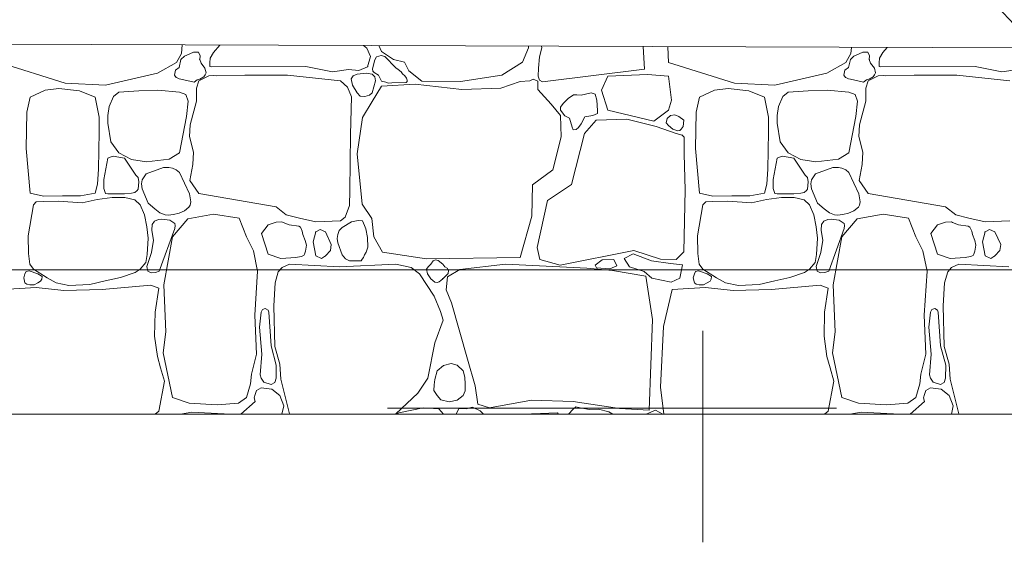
# Model space of a CAD drawing. Header units: millimetres. Extents: x -573548 to 674770, y -210017 to -47794.
# Tile 185 of 234: x 110509 to 112716, y -100865 to -99694. Entities that reach past the tile are written whole.
import ezdxf
from ezdxf import colors
from ezdxf.entities.mleader import LeaderData, LeaderLine
from ezdxf.enums import TextEntityAlignment as Align
from ezdxf.math import Vec2, Vec3

# ---------------------------------------------------------------- set-up
doc = ezdxf.new("R2010")
doc.units = ezdxf.units.MM
for name, color, linetype, lineweight in [('A.02 RZUT PIWNICY_is$0$0_Nr_pióra__25', 8, 'Continuous', 9), ('A.02 RZUT PIWNICY_is$0$_HATCH_Nr_pióra__18', 8, 'Continuous', 9), ('A.02 RZUT PIWNICY_is$0$podciagi_Nr_pióra__1', 8, 'Continuous', 9), ('A.02 RZUT PIWNICY_is$0$Structural - Bearing_Nr_pióra__21', 8, 'Continuous', 9), ('A.02 RZUT PIWNICY_is$0$Structural - Grid', 8, 'Continuous', 9), ('A.02 RZUT PIWNICY_is$0$Structural - Grid_Nr_pióra__17', 8, 'Continuous', 9), ('GB - OPISY', 7, 'Continuous', 13)]:
    doc.layers.add(name, color=color, linetype=linetype, lineweight=lineweight)
doc.styles.add('A.02 RZUT PIWNICY_is$0$STYL_AUTOMATYCZNY_1', font='arial.ttf')
doc.styles.add('JOLA_S', font='romans.shx', dxfattribs={"width": 0.7, "oblique": 15})

# ---------------------------------------------------------------- blocks, each defined once
blk = doc.blocks.new('*X48622')
at = {"layer": 'A.02 RZUT PIWNICY_is$0$_HATCH_Nr_pióra__18'}
for p, q in [((111444.1, -99750.8), (111442, -99770)), ((111528.3, -99751.1), (111513.9, -99767.9)), ((111857.3, -99758), (111850, -99752.3)), ((111884.4, -99752.4), (111890.7, -99765.5)), ((112219.7, -99757.6), (112220.2, -99753.6)), ((112249.2, -99753.8), (112250, -99757.1)), ((111442, -99770), (111430.8, -99790.6)), ((111448.9, -99775.9), (111441.1, -99783.2)), ((111460.7, -99770.6), (111448.9, -99775.9)), ((111469.4, -99766.9), (111460.7, -99770.6)), ((111480.4, -99767.1), (111469.4, -99766.9)), ((111483.9, -99775.3), (111480.4, -99767.1)), ((111483.3, -99783.2), (111483.9, -99775.3)), ((111513.9, -99767.9), (111506.4, -99780.5)), ((111866, -99777), (111857.3, -99758)), ((111889.4, -99774.3), (111879.3, -99777.9)), ((111898.1, -99777), (111889.4, -99774.3)), ((111890.7, -99765.5), (111917.6, -99783.2)), ((112206.5, -99789.8), (112219.7, -99757.6)), ((112250, -99757.1), (112244.2, -99777.7)), ((112479.6, -99805.1), (112476.6, -99754.6)), ((112533.3, -99790.2), (112531.9, -99754.8)), ((112942, -99770), (112930.8, -99790.6)), ((112948.9, -99775.9), (112941.1, -99783.2)), ((112943.5, -99756.3), (112942, -99770)), ((112960.7, -99770.6), (112948.9, -99775.9)), ((112969.4, -99766.9), (112960.7, -99770.6)), ((112980.4, -99767.1), (112969.4, -99766.9)), ((112983.9, -99775.3), (112980.4, -99767.1)), ((112983.3, -99783.2), (112983.9, -99775.3)), ((113013.9, -99767.9), (113006.4, -99780.5)), ((113023.7, -99756.6), (113013.9, -99767.9)), ((111181.6, -99836.8), (111033.3, -99790.2)), ((111430.8, -99790.6), (111388.3, -99814.2)), ((111441.1, -99783.2), (111437, -99801.3)), ((111486.2, -99791.4), (111483.3, -99783.2)), ((111494.9, -99803), (111486.2, -99791.4)), ((111505.5, -99791), (111505.4, -99799.1)), ((111506.4, -99780.5), (111505.5, -99791)), ((111859.4, -99799.7), (111866, -99777)), ((111875.6, -99784.1), (111870.4, -99804.6)), ((111879.3, -99777.9), (111875.6, -99784.1)), ((111922.4, -99802.5), (111898.1, -99777)), ((111917.6, -99783.2), (111942.3, -99789.8)), ((111942.3, -99789.8), (111951.8, -99809.2)), ((112160.3, -99818.3), (112206.5, -99789.8)), ((112244.2, -99777.7), (112242.4, -99802.9)), ((112681.6, -99836.8), (112533.3, -99790.2)), ((112930.8, -99790.6), (112888.3, -99814.2)), ((112941.1, -99783.2), (112937, -99801.3)), ((112986.2, -99791.4), (112983.3, -99783.2)), ((112994.9, -99803), (112986.2, -99791.4)), ((113005.5, -99791), (113005.4, -99799.1)), ((113006.4, -99780.5), (113005.5, -99791)), ((111388.3, -99814.2), (111272, -99841.3)), ((111429.1, -99807.6), (111426.8, -99818.7)), ((111426.8, -99818.7), (111430, -99824)), ((111437, -99801.3), (111429.1, -99807.6)), ((111503.5, -99820.1), (111480.8, -99831.5)), ((111492.5, -99822.4), (111495.4, -99818.1)), ((111497.4, -99813.4), (111494.9, -99803)), ((111495.4, -99818.1), (111497.4, -99813.4)), ((111515, -99819.4), (111503.5, -99820.1)), ((111505.4, -99799.1), (111509.7, -99799.7)), ((111509.7, -99799.7), (111721.1, -99799.3)), ((111520.5, -99820.4), (111515, -99819.4)), ((111584.4, -99818.7), (111520.5, -99820.4)), ((111679.8, -99818.3), (111584.4, -99818.7)), ((111798.7, -99831.5), (111679.8, -99818.3)), ((111721.1, -99799.3), (111780.9, -99810.9)), ((111780.9, -99810.9), (111816.4, -99805.9)), ((111816.4, -99805.9), (111840, -99808.4)), ((111827.3, -99820), (111822.7, -99826.7)), ((111835.8, -99816.6), (111827.3, -99820)), ((111856.8, -99814.5), (111835.8, -99816.6)), ((111840, -99808.4), (111859.4, -99799.7)), ((111869.3, -99816.6), (111856.8, -99814.5)), ((111875.3, -99822.3), (111869.3, -99816.6)), ((111870.4, -99804.6), (111870.7, -99809.7)), ((111870.7, -99809.7), (111873.9, -99812.6)), ((111873.9, -99812.6), (111884, -99818.7)), ((111884, -99818.7), (111890.5, -99832.1)), ((111927.5, -99806.3), (111922.4, -99802.5)), ((111934.7, -99810.9), (111927.5, -99806.3)), ((111937.2, -99815.5), (111934.7, -99810.9)), ((111942.4, -99819.9), (111937.2, -99815.5)), ((111946.1, -99825.2), (111942.4, -99819.9)), ((111951.8, -99809.2), (111981.1, -99831.9)), ((112067.8, -99832.7), (112160.3, -99818.3)), ((112242.4, -99802.9), (112241.5, -99820.7)), ((112251.5, -99833.6), (112479.6, -99805.1)), ((112486.6, -99817.3), (112397.7, -99820.7)), ((112533.9, -99820.7), (112486.6, -99817.3)), ((112888.3, -99814.2), (112772, -99841.3)), ((112929.1, -99807.6), (112926.8, -99818.7)), ((112926.8, -99818.7), (112930, -99824)), ((112937, -99801.3), (112929.1, -99807.6)), ((113003.5, -99820.1), (112980.8, -99831.5)), ((112992.5, -99822.4), (112995.4, -99818.1)), ((112997.4, -99813.4), (112994.9, -99803)), ((112995.4, -99818.1), (112997.4, -99813.4)), ((113015, -99819.4), (113003.5, -99820.1)), ((113005.4, -99799.1), (113009.7, -99799.7)), ((113009.7, -99799.7), (113221.1, -99799.3)), ((113020.5, -99820.4), (113015, -99819.4)), ((113084.4, -99818.7), (113020.5, -99820.4)), ((113179.8, -99818.3), (113084.4, -99818.7)), ((113298.7, -99831.5), (113179.8, -99818.3)), ((113221.1, -99799.3), (113280.9, -99810.9)), ((113280.9, -99810.9), (113316.4, -99805.9)), ((111272, -99841.3), (111181.6, -99836.8)), ((111430, -99824), (111432.2, -99824.7)), ((111432.2, -99824.7), (111436.7, -99826.9)), ((111436.7, -99826.9), (111441.1, -99827.4)), ((111441.1, -99827.4), (111470.8, -99834)), ((111470.8, -99834), (111477.4, -99829.1)), ((111480.8, -99831.5), (111476.1, -99848.1)), ((111477.4, -99829.1), (111483.3, -99827.4)), ((111483.3, -99827.4), (111492.5, -99822.4)), ((111814.6, -99845.6), (111798.7, -99831.5)), ((111822.7, -99826.7), (111825.6, -99840.8)), ((111825.6, -99840.8), (111835.8, -99857.9)), ((111869.3, -99857.9), (111876.8, -99831.3)), ((111876.8, -99831.3), (111875.3, -99822.3)), ((111890.5, -99832.1), (111899.8, -99834)), ((111965.9, -99838.9), (111890.7, -99843.1)), ((111899.8, -99834), (111905.4, -99836.3)), ((111905.4, -99836.3), (111913.6, -99835.8)), ((111913.6, -99835.8), (111945.9, -99834.9)), ((111945.9, -99834.9), (111948.3, -99832.9)), ((111948.2, -99829.7), (111946.1, -99825.2)), ((111948.3, -99832.9), (111948.2, -99829.7)), ((112070.7, -99850.9), (111965.9, -99838.9)), ((111981.1, -99831.9), (112067.8, -99832.7)), ((112201.2, -99833.2), (112157.8, -99848)), ((112222.9, -99831.7), (112201.2, -99833.2)), ((112230.3, -99827.9), (112222.9, -99831.7)), ((112240.9, -99832.4), (112230.3, -99827.9)), ((112240.4, -99850.9), (112240.9, -99832.4)), ((112241.5, -99820.7), (112244.4, -99830)), ((112244.4, -99830), (112251.5, -99833.6)), ((112397.7, -99820.7), (112383.3, -99852.3)), ((112540.6, -99874.3), (112533.9, -99820.7)), ((112772, -99841.3), (112681.6, -99836.8)), ((112930, -99824), (112932.2, -99824.7)), ((112932.2, -99824.7), (112936.7, -99826.9)), ((112936.7, -99826.9), (112941.1, -99827.4)), ((112941.1, -99827.4), (112970.8, -99834)), ((112970.8, -99834), (112977.4, -99829.1)), ((112980.8, -99831.5), (112976.1, -99848.1)), ((112977.4, -99829.1), (112983.3, -99827.4)), ((112983.3, -99827.4), (112992.5, -99822.4)), ((111136.7, -99852.3), (111102.8, -99868.2)), ((111167.1, -99848.8), (111136.7, -99852.3)), ((111213.4, -99853.4), (111167.1, -99848.8)), ((111249, -99868.2), (111213.4, -99853.4)), ((111301.9, -99856.4), (111289.5, -99866.1)), ((111346.8, -99853.4), (111301.9, -99856.4)), ((111389, -99852), (111346.8, -99853.4)), ((111437.7, -99856.4), (111389, -99852)), ((111452.2, -99861.8), (111437.7, -99856.4)), ((111457.4, -99877.1), (111452.2, -99861.8)), ((111476.1, -99848.1), (111475.6, -99876.6)), ((111823.1, -99867.2), (111814.6, -99845.6)), ((111835.8, -99857.9), (111842.6, -99865.7)), ((111853.4, -99866.8), (111863.5, -99863.6)), ((111863.5, -99863.6), (111869.3, -99857.9)), ((111890.7, -99843.1), (111869.3, -99877.4)), ((112157.8, -99848), (112070.7, -99850.9)), ((112270.9, -99883.5), (112240.4, -99850.9)), ((112320.6, -99863), (112308.5, -99870.6)), ((112328.4, -99862.8), (112320.6, -99863)), ((112337.8, -99863.7), (112328.4, -99862.8)), ((112360.2, -99857.9), (112337.8, -99863.7)), ((112369.5, -99861.1), (112360.2, -99857.9)), ((112373.2, -99875), (112369.5, -99861.1)), ((112383.3, -99852.3), (112397.7, -99897.4)), ((112636.7, -99852.3), (112602.8, -99868.2)), ((112667.1, -99848.8), (112636.7, -99852.3)), ((112713.4, -99853.4), (112667.1, -99848.8)), ((112749, -99868.2), (112713.4, -99853.4)), ((112801.9, -99856.4), (112789.5, -99866.1)), ((112846.8, -99853.4), (112801.9, -99856.4)), ((112889, -99852), (112846.8, -99853.4)), ((112937.7, -99856.4), (112889, -99852)), ((112952.2, -99861.8), (112937.7, -99856.4)), ((112957.4, -99877.1), (112952.2, -99861.8)), ((112976.1, -99848.1), (112975.6, -99876.6)), ((111102.8, -99868.2), (111095.6, -99901.8)), ((111257.7, -99912.8), (111249, -99868.2)), ((111289.5, -99866.1), (111280.3, -99888.9)), ((111453.4, -99911.4), (111457.4, -99877.1)), ((111475.6, -99876.6), (111461.9, -99930.2)), ((111820.9, -99951.4), (111823.1, -99867.2)), ((111842.6, -99865.7), (111853.4, -99866.8)), ((111869.3, -99877.4), (111847.8, -99913.7)), ((112291.6, -99908.7), (112270.9, -99883.5)), ((112297.3, -99881.8), (112291.5, -99890.4)), ((112308.5, -99870.6), (112297.3, -99881.8)), ((112374.7, -99897.6), (112373.2, -99875)), ((112533.9, -99897.4), (112540.6, -99874.3)), ((112602.8, -99868.2), (112595.6, -99901.8)), ((112757.7, -99912.8), (112749, -99868.2)), ((112789.5, -99866.1), (112780.3, -99888.9)), ((112953.4, -99911.4), (112957.4, -99877.1)), ((112975.6, -99876.6), (112961.9, -99930.2)), ((111095.6, -99901.8), (111094, -99982.7)), ((111280.3, -99888.9), (111276.8, -99908.9)), ((112291.5, -99890.4), (112291.6, -99897.4)), ((112291.6, -99897.4), (112301.4, -99910.1)), ((112363.8, -99908.8), (112374.3, -99904.5)), ((112374.3, -99904.5), (112374.7, -99897.6)), ((112397.7, -99897.4), (112500.8, -99921.9)), ((112500.8, -99921.9), (112533.9, -99897.4)), ((112537.7, -99908.9), (112547.7, -99907.7)), ((112547.7, -99907.7), (112556.9, -99910.9)), ((112595.6, -99901.8), (112594, -99982.7)), ((112780.3, -99888.9), (112776.8, -99908.9)), ((111257.4, -99945.8), (111257.7, -99912.8)), ((111276.8, -99908.9), (111277.1, -99925.9)), ((111277.1, -99925.9), (111283.9, -99967.8)), ((111437.7, -99993), (111453.4, -99911.4)), ((111461.9, -99930.2), (111460.2, -99956.2)), ((111847.8, -99913.7), (111835.8, -99995)), ((112293.2, -99957), (112291.6, -99908.7)), ((112301.4, -99910.1), (112311.4, -99915.1)), ((112311.4, -99915.1), (112317.6, -99935.5)), ((112332.1, -99935.7), (112338, -99927.4)), ((112338, -99927.4), (112346.1, -99911.8)), ((112371.6, -99919.4), (112345.2, -99949.2)), ((112346.1, -99911.8), (112363.8, -99908.8)), ((112440.2, -99917), (112371.6, -99919.4)), ((112506.2, -99933.9), (112440.2, -99917)), ((112528.7, -99925.3), (112530.4, -99915.5)), ((112533.9, -99931.6), (112528.7, -99925.3)), ((112530.4, -99915.5), (112537.7, -99908.9)), ((112556.9, -99910.9), (112568, -99919.4)), ((112568, -99919.4), (112566.1, -99933.6)), ((112757.4, -99945.8), (112757.7, -99912.8)), ((112776.8, -99908.9), (112777.1, -99925.9)), ((112777.1, -99925.9), (112783.9, -99967.8)), ((112937.7, -99993), (112953.4, -99911.4)), ((112961.9, -99930.2), (112960.2, -99956.2)), ((111256.2, -100029.5), (111257.4, -99945.8)), ((111819.6, -100076.9), (111820.9, -99951.4)), ((112345.2, -99949.2), (112316.3, -100063.9)), ((112317.6, -99935.5), (112319.8, -99941)), ((112319.8, -99941), (112326.4, -99940.2)), ((112326.4, -99940.2), (112332.1, -99935.7)), ((112550.8, -99949.2), (112506.2, -99933.9)), ((112543, -99939.3), (112533.9, -99931.6)), ((112554.2, -99943.3), (112543, -99939.3)), ((112564.2, -99952.9), (112550.8, -99949.2)), ((112559.2, -99942.7), (112554.2, -99943.3)), ((112561.8, -99939.9), (112559.2, -99942.7)), ((112566.1, -99933.6), (112561.8, -99939.9)), ((112756.2, -100029.5), (112757.4, -99945.8)), ((111283.9, -99967.8), (111301.9, -99993)), ((111460.2, -99956.2), (111469.3, -99991.3)), ((112274.6, -100030.9), (112293.2, -99957)), ((112568.4, -99957.9), (112564.2, -99952.9)), ((112568.6, -99962), (112568.4, -99957.9)), ((112569, -99995.8), (112568.6, -99962)), ((112783.9, -99967.8), (112801.9, -99993)), ((112960.2, -99956.2), (112969.3, -99991.3)), ((111094, -99982.7), (111102.8, -100083)), ((111301.9, -99993), (111330.1, -100007.3)), ((111414.3, -100006.8), (111437.7, -99993)), ((111469.3, -99991.3), (111467.9, -100018.5)), ((111835.8, -99995), (111847.4, -100107.7)), ((112570.6, -100075.5), (112569, -99995.8)), ((112594, -99982.7), (112602.8, -100083)), ((112801.9, -99993), (112830.1, -100007.3)), ((112914.3, -100006.8), (112937.7, -99993)), ((112969.3, -99991.3), (112967.9, -100018.5)), ((111277.1, -100004.9), (111268.3, -100052.2)), ((111280.3, -100002.8), (111277.1, -100004.9)), ((111288.8, -100000.4), (111280.3, -100002.8)), ((111314.8, -100004.9), (111288.8, -100000.4)), ((111332.6, -100031.7), (111314.8, -100004.9)), ((111330.1, -100007.3), (111364.1, -100012.7)), ((111364.1, -100012.7), (111414.3, -100006.8)), ((111467.9, -100018.5), (111460.6, -100054.4)), ((112777.1, -100004.9), (112768.3, -100052.2)), ((112780.3, -100002.8), (112777.1, -100004.9)), ((112788.8, -100000.4), (112780.3, -100002.8)), ((112814.8, -100004.9), (112788.8, -100000.4)), ((112832.6, -100031.7), (112814.8, -100004.9)), ((112830.1, -100007.3), (112864.1, -100012.7)), ((112864.1, -100012.7), (112914.3, -100006.8)), ((112967.9, -100018.5), (112960.6, -100054.4)), ((111253.7, -100062.9), (111256.2, -100029.5)), ((111340.2, -100042.4), (111332.6, -100031.7)), ((111363.2, -100040), (111354.3, -100053.4)), ((111401.6, -100025.9), (111363.2, -100040)), ((111414.2, -100025.4), (111401.6, -100025.9)), ((111422.2, -100027.3), (111414.2, -100025.4)), ((111430.6, -100031), (111422.2, -100027.3)), ((111437.5, -100036.7), (111430.6, -100031)), ((111460, -100084.3), (111437.5, -100036.7)), ((112228.8, -100064.7), (112274.6, -100030.9)), ((112753.7, -100062.9), (112756.2, -100029.5)), ((112840.2, -100042.4), (112832.6, -100031.7)), ((112863.2, -100040), (112854.3, -100053.4)), ((112901.6, -100025.9), (112863.2, -100040)), ((112914.2, -100025.4), (112901.6, -100025.9)), ((112922.2, -100027.3), (112914.2, -100025.4)), ((112930.6, -100031), (112922.2, -100027.3)), ((112937.5, -100036.7), (112930.6, -100031)), ((112960, -100084.3), (112937.5, -100036.7)), ((111249, -100083), (111253.7, -100062.9)), ((111268.3, -100052.2), (111268, -100072.5)), ((111344.8, -100047.6), (111340.2, -100042.4)), ((111346.3, -100057.6), (111344.8, -100047.6)), ((111345, -100074), (111346.3, -100057.6)), ((111354.3, -100053.4), (111352.3, -100062.5)), ((111352.3, -100062.5), (111353.9, -100073.6)), ((111460.6, -100054.4), (111480.8, -100084.1)), ((112749, -100083), (112753.7, -100062.9)), ((112768.3, -100052.2), (112768, -100072.5)), ((112844.8, -100047.6), (112840.2, -100042.4)), ((112846.3, -100057.6), (112844.8, -100047.6)), ((112845, -100074), (112846.3, -100057.6)), ((112854.3, -100053.4), (112852.3, -100062.5)), ((112852.3, -100062.5), (112853.9, -100073.6)), ((112960.6, -100054.4), (112980.8, -100084.1)), ((111102.8, -100083), (111133.2, -100089.8)), ((111215.8, -100089.1), (111249, -100083)), ((111268, -100072.5), (111270.6, -100079.5)), ((111270.6, -100079.5), (111272.2, -100083.5)), ((111272.2, -100083.5), (111277.1, -100084.3)), ((111277.1, -100084.3), (111314.8, -100084.3)), ((111314.8, -100084.3), (111330.4, -100083)), ((111330.4, -100083), (111337.6, -100081.2)), ((111337.6, -100081.2), (111343, -100077.3)), ((111343, -100077.3), (111345, -100074)), ((111353.9, -100073.6), (111367.7, -100105.6)), ((111462.9, -100102.5), (111460, -100084.3)), ((111480.8, -100084.1), (111654.2, -100113.6)), ((111818.8, -100110.5), (111819.6, -100076.9)), ((112227.2, -100134.5), (112228.8, -100064.7)), ((112316.3, -100063.9), (112262.7, -100099.8)), ((112568.1, -100214.6), (112570.6, -100075.5)), ((112602.8, -100083), (112633.2, -100089.8)), ((112715.8, -100089.1), (112749, -100083)), ((112768, -100072.5), (112770.6, -100079.5)), ((112770.6, -100079.5), (112772.2, -100083.5)), ((112772.2, -100083.5), (112777.1, -100084.3)), ((112777.1, -100084.3), (112814.8, -100084.3)), ((112814.8, -100084.3), (112830.4, -100083)), ((112830.4, -100083), (112837.6, -100081.2)), ((112837.6, -100081.2), (112843, -100077.3)), ((112843, -100077.3), (112845, -100074)), ((112853.9, -100073.6), (112867.7, -100105.6)), ((112962.9, -100102.5), (112960, -100084.3)), ((112980.8, -100084.1), (113154.2, -100113.6)), ((111116.9, -100102.2), (111110.6, -100109.2)), ((111131.9, -100101.7), (111116.9, -100102.2)), ((111166.7, -100101.1), (111131.9, -100101.7)), ((111133.2, -100089.8), (111175.6, -100089.2)), ((111219.7, -100104.4), (111166.7, -100101.1)), ((111175.6, -100089.2), (111215.8, -100089.1)), ((111253, -100097.1), (111219.7, -100104.4)), ((111286.9, -100092.4), (111253, -100097.1)), ((111315.4, -100092.9), (111286.9, -100092.4)), ((111337.4, -100097.8), (111315.4, -100092.9)), ((111349.3, -100109.2), (111337.4, -100097.8)), ((111367.7, -100105.6), (111382.4, -100118.3)), ((111461.8, -100110.3), (111462.9, -100102.5)), ((112262.7, -100099.8), (112239.1, -100205.1)), ((112616.9, -100102.2), (112610.6, -100109.2)), ((112631.9, -100101.7), (112616.9, -100102.2)), ((112666.7, -100101.1), (112631.9, -100101.7)), ((112633.2, -100089.8), (112675.6, -100089.2)), ((112719.7, -100104.4), (112666.7, -100101.1)), ((112675.6, -100089.2), (112715.8, -100089.1)), ((112753, -100097.1), (112719.7, -100104.4)), ((112786.9, -100092.4), (112753, -100097.1)), ((112815.4, -100092.9), (112786.9, -100092.4)), ((112837.4, -100097.8), (112815.4, -100092.9)), ((112849.3, -100109.2), (112837.4, -100097.8)), ((112867.7, -100105.6), (112882.4, -100118.3)), ((112961.8, -100110.3), (112962.9, -100102.5)), ((111110.6, -100109.2), (111098.6, -100178.9)), ((111359.1, -100131.9), (111349.3, -100109.2)), ((111382.4, -100118.3), (111394, -100127.3)), ((111394, -100127.3), (111405.3, -100131.5)), ((111424.4, -100131.1), (111437, -100128.1)), ((111437, -100128.1), (111448.9, -100122.9)), ((111448.9, -100122.9), (111459, -100114.7)), ((111459, -100114.7), (111461.8, -100110.3)), ((111654.2, -100113.6), (111677.1, -100131.8)), ((111808.8, -100136.7), (111818.8, -100110.5)), ((111847.4, -100107.7), (111868.9, -100139.5)), ((112610.6, -100109.2), (112598.6, -100178.9)), ((112859.1, -100131.9), (112849.3, -100109.2)), ((112882.4, -100118.3), (112894, -100127.3)), ((112894, -100127.3), (112905.3, -100131.5)), ((112924.4, -100131.1), (112937, -100128.1)), ((112937, -100128.1), (112948.9, -100122.9)), ((112948.9, -100122.9), (112959, -100114.7)), ((112959, -100114.7), (112961.8, -100110.3)), ((113154.2, -100113.6), (113177.1, -100131.8)), ((111364.7, -100158.6), (111359.1, -100131.9)), ((111381.7, -100145.9), (111376.5, -100153.1)), ((111390.5, -100142.3), (111381.7, -100145.9)), ((111398.4, -100141.3), (111390.5, -100142.3)), ((111416, -100143.2), (111398.4, -100141.3)), ((111405.3, -100131.5), (111412.3, -100132)), ((111412.3, -100132), (111424.4, -100131.1)), ((111427.3, -100150.7), (111416, -100143.2)), ((111456.5, -100140.7), (111422.2, -100181.1)), ((111427.8, -100155.4), (111427.3, -100150.7)), ((111514.3, -100130), (111456.5, -100140.7)), ((111571.2, -100139), (111514.3, -100130)), ((111588.2, -100181.1), (111571.2, -100139)), ((111654.1, -100148.3), (111636.5, -100154.3)), ((111667.4, -100147.3), (111654.1, -100148.3)), ((111670.3, -100148.6), (111667.4, -100147.3)), ((111683.5, -100154.3), (111670.3, -100148.6)), ((111677.1, -100131.8), (111706.8, -100138.8)), ((111706.8, -100138.8), (111743.5, -100147.1)), ((111743.5, -100147.1), (111798.7, -100145.2)), ((111798.7, -100145.2), (111808.8, -100136.7)), ((111823.2, -100147.2), (111802, -100159.7)), ((111837.8, -100144), (111823.2, -100147.2)), ((111848.1, -100145.4), (111837.8, -100144)), ((111852.3, -100155.6), (111848.1, -100145.4)), ((111868.9, -100139.5), (111873, -100181.1)), ((112201.2, -100227), (112227.2, -100134.5)), ((112864.7, -100158.6), (112859.1, -100131.9)), ((112881.7, -100145.9), (112876.5, -100153.1)), ((112890.5, -100142.3), (112881.7, -100145.9)), ((112898.4, -100141.3), (112890.5, -100142.3)), ((112916, -100143.2), (112898.4, -100141.3)), ((112905.3, -100131.5), (112912.3, -100132)), ((112912.3, -100132), (112924.4, -100131.1)), ((112927.3, -100150.7), (112916, -100143.2)), ((112956.5, -100140.7), (112922.2, -100181.1)), ((112927.8, -100155.4), (112927.3, -100150.7)), ((113014.3, -100130), (112956.5, -100140.7)), ((113071.2, -100139), (113014.3, -100130)), ((113088.2, -100181.1), (113071.2, -100139)), ((113154.1, -100148.3), (113136.5, -100154.3)), ((113167.4, -100147.3), (113154.1, -100148.3)), ((113170.3, -100148.6), (113167.4, -100147.3)), ((113183.5, -100154.3), (113170.3, -100148.6)), ((113177.1, -100131.8), (113206.8, -100138.8)), ((113206.8, -100138.8), (113243.5, -100147.1)), ((113243.5, -100147.1), (113298.7, -100145.2)), ((111367.8, -100183.9), (111364.7, -100158.6)), ((111376.5, -100153.1), (111375.4, -100165.9)), ((111375.4, -100165.9), (111379.2, -100189.2)), ((111392.5, -100257.5), (111427.1, -100162.4)), ((111427.1, -100162.4), (111427.8, -100155.4)), ((111636.5, -100154.3), (111621.2, -100173.7)), ((111705.1, -100156.8), (111683.5, -100154.3)), ((111709.1, -100158.9), (111705.1, -100156.8)), ((111713, -100168), (111709.1, -100158.9)), ((111714.5, -100175.8), (111713, -100168)), ((111743, -100170), (111737.6, -100191.9)), ((111753.1, -100164.6), (111743, -100170)), ((111764.8, -100170), (111753.1, -100164.6)), ((111778, -100198.1), (111764.8, -100170)), ((111795.2, -100166.8), (111792.6, -100175.7)), ((111802, -100159.7), (111795.2, -100166.8)), ((111855.3, -100163.3), (111852.3, -100155.6)), ((111858.8, -100182.1), (111855.3, -100163.3)), ((112867.8, -100183.9), (112864.7, -100158.6)), ((112876.5, -100153.1), (112875.4, -100165.9)), ((112875.4, -100165.9), (112879.2, -100189.2)), ((112892.5, -100257.5), (112927.1, -100162.4)), ((112927.1, -100162.4), (112927.8, -100155.4)), ((113136.5, -100154.3), (113121.2, -100173.7)), ((113205.1, -100156.8), (113183.5, -100154.3)), ((113209.1, -100158.9), (113205.1, -100156.8)), ((113213, -100168), (113209.1, -100158.9)), ((113214.5, -100175.8), (113213, -100168)), ((113243, -100170), (113237.6, -100191.9)), ((113253.1, -100164.6), (113243, -100170)), ((113264.8, -100170), (113253.1, -100164.6)), ((113278, -100198.1), (113264.8, -100170)), ((111098.6, -100178.9), (111099.1, -100218.5)), ((111365.2, -100220.8), (111367.8, -100183.9)), ((111379.2, -100189.2), (111377.3, -100201.7)), ((111422.2, -100181.1), (111402.8, -100288.5)), ((111603.4, -100212.1), (111588.2, -100181.1)), ((111621.2, -100173.7), (111636.5, -100220)), ((111719.7, -100189.3), (111714.5, -100175.8)), ((111722.3, -100199.3), (111719.7, -100189.3)), ((111737.6, -100191.9), (111743, -100223.7)), ((111792.6, -100175.7), (111791.3, -100184.5)), ((111791.3, -100184.5), (111792.9, -100194.4)), ((111792.9, -100194.4), (111802, -100221.6)), ((111859.8, -100204.3), (111858.8, -100182.1)), ((111873, -100181.1), (111892.4, -100215)), ((112598.6, -100178.9), (112599.1, -100218.5)), ((112865.2, -100220.8), (112867.8, -100183.9)), ((112879.2, -100189.2), (112877.3, -100201.7)), ((112922.2, -100181.1), (112902.8, -100288.5)), ((113103.4, -100212.1), (113088.2, -100181.1)), ((113121.2, -100173.7), (113136.5, -100220)), ((113219.7, -100189.3), (113214.5, -100175.8)), ((113222.3, -100199.3), (113219.7, -100189.3)), ((113237.6, -100191.9), (113243, -100223.7)), ((111374.7, -100215.9), (111364.5, -100247.3)), ((111377.3, -100201.7), (111374.7, -100215.9)), ((111612.9, -100257.5), (111603.4, -100212.1)), ((111717.8, -100220), (111720.1, -100213.3)), ((111720.1, -100213.3), (111722.3, -100199.3)), ((111764.8, -100223.7), (111776, -100211.3)), ((111776, -100211.3), (111778, -100198.1)), ((111852.3, -100221.6), (111856, -100215.2)), ((111856, -100215.2), (111859.8, -100204.3)), ((111892.4, -100215), (111991, -100230.3)), ((112239.1, -100205.1), (112245.3, -100231.9)), ((112290.7, -100244.3), (112455.9, -100211.3)), ((112455.9, -100211.3), (112515.3, -100231.1)), ((112550.8, -100231.9), (112568.1, -100214.6)), ((112874.7, -100215.9), (112864.5, -100247.3)), ((112877.3, -100201.7), (112874.7, -100215.9)), ((113112.9, -100257.5), (113103.4, -100212.1)), ((113217.8, -100220), (113220.1, -100213.3)), ((113220.1, -100213.3), (113222.3, -100199.3)), ((113264.8, -100223.7), (113276, -100211.3)), ((113276, -100211.3), (113278, -100198.1)), ((111099.1, -100218.5), (111102.4, -100241.8)), ((111349.3, -100253.3), (111362.6, -100238.3)), ((111362.6, -100238.3), (111365.2, -100220.8)), ((111636.5, -100220), (111664.5, -100229.4)), ((111664.5, -100229.4), (111698.4, -100227.4)), ((111698.4, -100227.4), (111710.3, -100225.3)), ((111710.3, -100225.3), (111716.1, -100223)), ((111716.1, -100223), (111717.8, -100220)), ((111743, -100223.7), (111756, -100229.1)), ((111756, -100229.1), (111764.8, -100223.7)), ((111802, -100221.6), (111809.7, -100229.9)), ((111809.7, -100229.9), (111818.4, -100234.6)), ((111818.4, -100234.6), (111830.8, -100234.8)), ((111830.8, -100234.8), (111844.5, -100234.4)), ((111844.5, -100234.4), (111847.3, -100231.1)), ((111847.3, -100231.1), (111850.3, -100227.1)), ((111850.3, -100227.1), (111852.3, -100221.6)), ((111991, -100230.3), (112201.2, -100227)), ((112006.5, -100234.8), (112001, -100241.8)), ((112011.8, -100232.5), (112006.5, -100234.8)), ((112017.1, -100233.6), (112011.8, -100232.5)), ((112027.8, -100241.8), (112017.1, -100233.6)), ((112245.3, -100231.9), (112290.7, -100244.3)), ((112369.5, -100244.7), (112384.7, -100232.4)), ((112384.7, -100232.4), (112411.2, -100231.4)), ((112411.2, -100231.4), (112418, -100246.2)), ((112454.3, -100219.2), (112434.2, -100229.5)), ((112434.2, -100229.5), (112446, -100248.1)), ((112495.6, -100234.9), (112454.3, -100219.2)), ((112537.8, -100240.8), (112495.6, -100234.9)), ((112515.3, -100231.1), (112550.8, -100231.9)), ((112599.1, -100218.5), (112602.4, -100241.8)), ((112849.3, -100253.3), (112862.6, -100238.3)), ((112862.6, -100238.3), (112865.2, -100220.8)), ((113136.5, -100220), (113164.5, -100229.4)), ((113164.5, -100229.4), (113198.4, -100227.4)), ((113198.4, -100227.4), (113210.3, -100225.3)), ((113210.3, -100225.3), (113216.1, -100223)), ((113216.1, -100223), (113217.8, -100220)), ((113243, -100223.7), (113256, -100229.1)), ((113256, -100229.1), (113264.8, -100223.7)), ((111094.3, -100258.4), (111091.5, -100263.5)), ((111101, -100257.3), (111094.3, -100258.4)), ((111120.5, -100263.5), (111101, -100257.3)), ((111102.4, -100241.8), (111110.6, -100253.3)), ((111110.6, -100253.3), (111141.2, -100272.5)), ((111305.8, -100271.7), (111338.3, -100261.2)), ((111338.3, -100261.2), (111349.3, -100253.3)), ((111364.5, -100247.3), (111366.8, -100257.9)), ((111366.8, -100257.9), (111373.9, -100261.8)), ((111373.9, -100261.8), (111384.2, -100261.2)), ((111384.2, -100261.2), (111392.5, -100257.5)), ((111606.7, -100356.2), (111612.9, -100257.5)), ((111659.2, -100259.2), (111652.1, -100283.9)), ((111667.8, -100249.3), (111659.2, -100259.2)), ((111684.3, -100241.8), (111667.8, -100249.3)), ((111796.6, -100248), (111684.3, -100241.8)), ((111922.4, -100241.8), (111796.6, -100248)), ((111956.8, -100249.3), (111922.4, -100241.8)), ((111975.8, -100264.1), (111956.8, -100249.3)), ((111995, -100247.9), (111991.5, -100253.4)), ((111991.5, -100253.4), (111993.3, -100263.8)), ((112001, -100241.8), (111995, -100247.9)), ((112032.4, -100248.4), (112027.8, -100241.8)), ((112037.3, -100250.9), (112032.4, -100248.4)), ((112040.4, -100256.2), (112037.3, -100250.9)), ((112066.2, -100253.8), (112038.5, -100270.3)), ((112039.6, -100263.4), (112040.4, -100256.2)), ((112168.1, -100241.8), (112066.2, -100253.8)), ((112350.2, -100250.9), (112168.1, -100241.8)), ((112408.4, -100256.3), (112350.2, -100250.9)), ((112371.9, -100250.1), (112369.5, -100244.7)), ((112401.9, -100252.5), (112371.9, -100250.1)), ((112418, -100246.2), (112401.9, -100252.5)), ((112483, -100269.4), (112408.4, -100256.3)), ((112446, -100248.1), (112478.9, -100258.9)), ((112478.9, -100258.9), (112496.1, -100273.6)), ((112565.2, -100243.7), (112537.8, -100240.8)), ((112558.9, -100273.6), (112565.2, -100243.7)), ((112594.3, -100258.4), (112591.5, -100263.5)), ((112601, -100257.3), (112594.3, -100258.4)), ((112620.5, -100263.5), (112601, -100257.3)), ((112602.4, -100241.8), (112610.6, -100253.3)), ((112610.6, -100253.3), (112641.2, -100272.5)), ((112805.8, -100271.7), (112838.3, -100261.2)), ((112838.3, -100261.2), (112849.3, -100253.3)), ((112864.5, -100247.3), (112866.8, -100257.9)), ((112866.8, -100257.9), (112873.9, -100261.8)), ((112873.9, -100261.8), (112884.2, -100261.2)), ((112884.2, -100261.2), (112892.5, -100257.5)), ((113106.7, -100356.2), (113112.9, -100257.5)), ((113159.2, -100259.2), (113152.1, -100283.9)), ((113167.8, -100249.3), (113159.2, -100259.2)), ((113184.3, -100241.8), (113167.8, -100249.3)), ((113296.6, -100248), (113184.3, -100241.8)), ((111091.5, -100263.5), (111088.7, -100272.7)), ((111088.7, -100272.7), (111091.5, -100283.7)), ((111129.9, -100269.6), (111120.5, -100263.5)), ((111120.5, -100283.7), (111126.6, -100280.2)), ((111126.6, -100280.2), (111129.4, -100275.6)), ((111129.4, -100275.6), (111129.9, -100269.6)), ((111141.2, -100272.5), (111161.6, -100283.7)), ((111236.6, -100287.7), (111271.5, -100279.2)), ((111271.5, -100279.2), (111305.8, -100271.7)), ((112008.4, -100314.1), (111975.8, -100264.1)), ((111993.3, -100263.8), (112001, -100274.9)), ((112001, -100274.9), (112010.3, -100282.2)), ((112010.3, -100282.2), (112015, -100283.6)), ((112015, -100283.6), (112019.9, -100282.1)), ((112019.9, -100282.1), (112023.3, -100278.6)), ((112023.3, -100278.6), (112027.8, -100274.9)), ((112027.8, -100274.9), (112039.6, -100263.4)), ((112038.5, -100270.3), (112035.6, -100299.6)), ((112498, -100366.5), (112483, -100269.4)), ((112496.1, -100273.6), (112539.2, -100282.5)), ((112539.2, -100282.5), (112558.9, -100273.6)), ((112591.5, -100263.5), (112588.7, -100272.7)), ((112588.7, -100272.7), (112591.5, -100283.7)), ((112629.9, -100269.6), (112620.5, -100263.5)), ((112620.5, -100283.7), (112626.6, -100280.2)), ((112626.6, -100280.2), (112629.4, -100275.6)), ((112629.4, -100275.6), (112629.9, -100269.6)), ((112641.2, -100272.5), (112661.6, -100283.7)), ((112736.6, -100287.7), (112771.5, -100279.2)), ((112771.5, -100279.2), (112805.8, -100271.7)), ((111116.5, -100294.6), (111041.8, -100299.2)), ((111091.5, -100283.7), (111095.5, -100286.7)), ((111095.5, -100286.7), (111102.2, -100288.2)), ((111102.2, -100288.2), (111112.1, -100288.7)), ((111112.1, -100288.7), (111120.5, -100283.7)), ((111178.7, -100301.5), (111116.5, -100294.6)), ((111161.6, -100283.7), (111190.1, -100290.3)), ((111264.6, -100298.8), (111178.7, -100301.5)), ((111190.1, -100290.3), (111236.6, -100287.7)), ((111373.3, -100289.3), (111264.6, -100298.8)), ((111391.5, -100296.1), (111373.3, -100289.3)), ((111383, -100349.6), (111391.5, -100296.1)), ((111402.8, -100288.5), (111406.9, -100393.7)), ((111652.1, -100283.9), (111649.3, -100335.9)), ((112035.6, -100299.6), (112047.4, -100328.9)), ((112541.8, -100299.2), (112522.4, -100382.1)), ((112616.5, -100294.6), (112541.8, -100299.2)), ((112591.5, -100283.7), (112595.5, -100286.7)), ((112595.5, -100286.7), (112602.2, -100288.2)), ((112602.2, -100288.2), (112612.1, -100288.7)), ((112612.1, -100288.7), (112620.5, -100283.7)), ((112678.7, -100301.5), (112616.5, -100294.6)), ((112661.6, -100283.7), (112690.1, -100290.3)), ((112764.6, -100298.8), (112678.7, -100301.5)), ((112690.1, -100290.3), (112736.6, -100287.7)), ((112873.3, -100289.3), (112764.6, -100298.8)), ((112891.5, -100296.1), (112873.3, -100289.3)), ((112883, -100349.6), (112891.5, -100296.1)), ((112902.8, -100288.5), (112906.9, -100393.7)), ((113152.1, -100283.9), (113149.3, -100335.9)), ((112022.8, -100347.9), (112008.4, -100314.1)), ((111382.1, -100403.8), (111383, -100349.6)), ((111620.4, -100349.6), (111617.3, -100383.2)), ((111623.5, -100343.7), (111620.4, -100349.6)), ((111630.1, -100341.4), (111623.5, -100343.7)), ((111636.4, -100345.6), (111630.1, -100341.4)), ((111638.1, -100349.6), (111636.4, -100345.6)), ((111643.4, -100425.3), (111638.1, -100349.6)), ((111649.3, -100335.9), (111651.3, -100426.3)), ((112028.6, -100367.7), (112022.8, -100347.9)), ((112047.4, -100328.9), (112083.1, -100455.2)), ((112882.1, -100403.8), (112883, -100349.6)), ((113120.4, -100349.6), (113117.3, -100383.2)), ((113123.5, -100343.7), (113120.4, -100349.6)), ((113130.1, -100341.4), (113123.5, -100343.7)), ((113136.4, -100345.6), (113130.1, -100341.4)), ((113138.1, -100349.6), (113136.4, -100345.6)), ((113143.4, -100425.3), (113138.1, -100349.6)), ((113149.3, -100335.9), (113151.3, -100426.3)), ((111610, -100443.7), (111606.7, -100356.2)), ((112009.6, -100418.5), (112028.6, -100367.7)), ((112490.1, -100569.2), (112498, -100366.5)), ((113110, -100443.7), (113106.7, -100356.2)), ((111406.9, -100393.7), (111401.2, -100441.2)), ((111617.3, -100383.2), (111621.9, -100444)), ((112522.4, -100382.1), (112515.9, -100517.7)), ((112906.9, -100393.7), (112901.2, -100441.2)), ((113117.3, -100383.2), (113121.9, -100444)), ((111388.5, -100449.1), (111382.1, -100403.8)), ((112888.5, -100449.1), (112882.1, -100403.8)), ((111654.7, -100468.7), (111643.4, -100425.3)), ((111651.3, -100426.3), (111662.5, -100466)), ((111993.9, -100497.8), (112009.6, -100418.5)), ((113154.7, -100468.7), (113143.4, -100425.3)), ((113151.3, -100426.3), (113162.5, -100466)), ((111395.5, -100474.4), (111388.5, -100449.1)), ((111401.2, -100441.2), (111422.2, -100541.1)), ((111598.9, -100488.7), (111610, -100443.7)), ((111621.9, -100444), (111618.3, -100490)), ((112083.1, -100455.2), (112100.4, -100514.7)), ((112895.5, -100474.4), (112888.5, -100449.1)), ((112901.2, -100441.2), (112922.2, -100541.1)), ((113098.9, -100488.7), (113110, -100443.7)), ((113121.9, -100444), (113118.3, -100490)), ((111404.4, -100504.4), (111395.5, -100474.4)), ((111654.5, -100497.8), (111654.7, -100468.7)), ((111662.5, -100466), (111664.5, -100500.2)), ((112014.8, -100481.3), (112010.1, -100500.8)), ((112029.4, -100469.4), (112014.8, -100481.3)), ((112046.4, -100464.5), (112029.4, -100469.4)), ((112060.2, -100468.7), (112046.4, -100464.5)), ((112073.5, -100481.3), (112060.2, -100468.7)), ((112077.3, -100495.7), (112073.5, -100481.3)), ((112904.4, -100504.4), (112895.5, -100474.4)), ((113154.5, -100497.8), (113154.7, -100468.7)), ((113162.5, -100466), (113164.5, -100500.2)), ((111596.8, -100510.1), (111598.9, -100488.7)), ((111618.3, -100490), (111620.4, -100497.8)), ((111620.4, -100497.8), (111626.5, -100506.3)), ((111651.6, -100507.1), (111654.5, -100497.8)), ((111664.5, -100500.2), (111684.3, -100577.4)), ((111971.6, -100531.2), (111993.9, -100497.8)), ((112010.1, -100500.8), (112008.2, -100512.9)), ((112077.8, -100511.3), (112077.3, -100495.7)), ((113096.8, -100510.1), (113098.9, -100488.7)), ((113118.3, -100490), (113120.4, -100497.8)), ((113120.4, -100497.8), (113126.5, -100506.3)), ((113151.6, -100507.1), (113154.5, -100497.8)), ((113164.5, -100500.2), (113184.3, -100577.4)), ((111391.5, -100571.7), (111404.4, -100504.4)), ((111588.2, -100541.1), (111596.8, -100510.1)), ((111610.3, -100525.5), (111607.3, -100534.5)), ((111620.4, -100519), (111610.3, -100525.5)), ((111632.7, -100520.5), (111620.4, -100519)), ((111626.5, -100506.3), (111643.1, -100511.5)), ((111644.4, -100522.3), (111632.7, -100520.5)), ((111643.1, -100511.5), (111651.6, -100507.1)), ((111662.8, -100536.2), (111644.4, -100522.3)), ((112008.2, -100512.9), (112008, -100525.4)), ((112008, -100525.4), (112014.8, -100536.6)), ((112073.5, -100536.6), (112077.9, -100526.3)), ((112077.9, -100526.3), (112077.8, -100511.3)), ((112100.4, -100514.7), (112106.2, -100555.6)), ((112515.9, -100517.7), (112523.3, -100578.1)), ((112891.5, -100571.7), (112904.4, -100504.4)), ((113088.2, -100541.1), (113096.8, -100510.1)), ((113110.3, -100525.5), (113107.3, -100534.5)), ((113120.4, -100519), (113110.3, -100525.5)), ((113132.7, -100520.5), (113120.4, -100519)), ((113126.5, -100506.3), (113143.1, -100511.5)), ((113144.4, -100522.3), (113132.7, -100520.5)), ((113143.1, -100511.5), (113151.6, -100507.1)), ((113162.8, -100536.2), (113144.4, -100522.3)), ((111422.2, -100541.1), (111459.4, -100553.9)), ((111570, -100553.9), (111588.2, -100541.1)), ((111607.3, -100534.5), (111605, -100541.6)), ((111605, -100541.6), (111607.3, -100549.8)), ((111671.7, -100559.5), (111662.8, -100536.2)), ((111922.4, -100577.4), (111971.6, -100531.2)), ((112014.8, -100536.6), (112023.5, -100545.9)), ((112023.5, -100545.9), (112042.1, -100550.5)), ((112042.1, -100550.5), (112059.8, -100547.1)), ((112059.8, -100547.1), (112073.5, -100536.6)), ((112132.2, -100564.2), (112226.3, -100546.9)), ((112226.3, -100546.9), (112320, -100550.2)), ((112922.2, -100541.1), (112959.4, -100553.9)), ((113070, -100553.9), (113088.2, -100541.1)), ((113107.3, -100534.5), (113105, -100541.6)), ((113105, -100541.6), (113107.3, -100549.8)), ((113171.7, -100559.5), (113162.8, -100536.2)), ((111459.4, -100553.9), (111522.1, -100557.6)), ((111522.1, -100557.6), (111570, -100553.9)), ((111607.3, -100549.8), (111575.4, -100578.1)), ((111667.4, -100578.1), (111671.7, -100559.5)), ((111984, -100563.8), (111929.1, -100575.4)), ((112019.1, -100566.7), (111984, -100563.8)), ((112029, -100578.1), (112019.1, -100566.7)), ((112063.7, -100565.4), (112058, -100578.1)), ((112079.9, -100566), (112063.7, -100565.4)), ((112094.3, -100562.3), (112079.9, -100566)), ((112111.6, -100570.8), (112094.3, -100562.3)), ((112106.2, -100555.6), (112132.2, -100564.2)), ((112320, -100567.1), (112309.4, -100578.1)), ((112320, -100550.2), (112423.7, -100565.9)), ((112326, -100561.5), (112320, -100567.1)), ((112339, -100564.5), (112326, -100561.5)), ((112356.8, -100567.5), (112339, -100564.5)), ((112377, -100567.1), (112356.8, -100567.5)), ((112399.9, -100573.2), (112377, -100567.1)), ((112423.7, -100565.9), (112490.1, -100569.2)), ((112483.7, -100578.1), (112504.1, -100569.6)), ((112504.1, -100569.6), (112521.1, -100578.1)), ((112959.4, -100553.9), (113022.1, -100557.6)), ((113022.1, -100557.6), (113070, -100553.9)), ((113107.3, -100549.8), (113075.4, -100578.1)), ((113167.4, -100578.1), (113171.7, -100559.5)), ((111383.3, -100578.1), (111391.5, -100571.7)), ((111440, -100578.1), (111465.1, -100574.1)), ((111465.1, -100574.1), (111537, -100577.4)), ((111537, -100577.4), (111537.6, -100578.1)), ((111684.3, -100577.4), (111690.5, -100578.1)), ((111909.8, -100578.1), (111922.4, -100577.4)), ((111929.1, -100575.4), (111922.3, -100578.1)), ((112118.8, -100578.1), (112111.6, -100570.8)), ((112227.2, -100577.8), (112226.6, -100578.1)), ((112285, -100575.4), (112227.2, -100577.8)), ((112287, -100578.1), (112285, -100575.4)), ((112408.8, -100578.1), (112399.9, -100573.2)), ((112883.3, -100578.1), (112891.5, -100571.7)), ((112940, -100578.1), (112965.1, -100574.1)), ((112965.1, -100574.1), (113037, -100577.4)), ((113037, -100577.4), (113037.6, -100578.1)), ((113184.3, -100577.4), (113190.5, -100578.1))]:
    blk.add_line(p, q, dxfattribs=at)
for p in [(111483.3, -99783.2), (112983.3, -99783.2), (111859.4, -99799.7), (112564.2, -99952.9), (111743, -100170), (113243, -100170), (111764.8, -100223.7), (113264.8, -100223.7), (112027.8, -100274.9)]:
    blk.add_point(p, dxfattribs=at)
blk = doc.blocks.new('A.02 RZUT PIWNICY_is$0$Wypełnienie_14_1')
at = {"layer": 'A.02 RZUT PIWNICY_is$0$_HATCH_Nr_pióra__18'}
blk.add_blockref('*X48622', (0, 0), dxfattribs=at)
blk = doc.blocks.new('A.02 RZUT PIWNICY_is$0$Standardowy znacznik osi_3')
at = {"layer": 'A.02 RZUT PIWNICY_is$0$Structural - Grid_Nr_pióra__17'}
blk.add_line((2962.2, 0), (40906.6, 0), dxfattribs=at)
at = {"layer": 'A.02 RZUT PIWNICY_is$0$Structural - Grid_Nr_pióra__17', "style": 'A.02 RZUT PIWNICY_is$0$STYL_AUTOMATYCZNY_1'}
for tag, p in [('AC_MarkerText_1_0', (-250, -335)), ('AC_MarkerText_1_1', (44118.7, -335))]:
    blk.add_attdef(tag, text='', height=350, rotation=180, dxfattribs=at).set_placement(p, align=Align.TOP_CENTER)
blk = doc.blocks.new('A.02 RZUT PIWNICY_is')
at = {"layer": 'A.02 RZUT PIWNICY_is$0$0_Nr_pióra__25'}
for p, q in [((112610.4, -100865.4), (112610.4, -100391.6)), ((112909.9, -100565.1), (111903.5, -100565.1))]:
    blk.add_line(p, q, dxfattribs=at)
at = {"layer": 'A.02 RZUT PIWNICY_is$0$podciagi_Nr_pióra__1'}
blk.add_arc((113787.8, -99229.1), 675.5, 128.1343, 231.4998, dxfattribs=at)
at = {"layer": 'A.02 RZUT PIWNICY_is$0$Structural - Bearing_Nr_pióra__21'}
for p, q in [((113367.3, -99757.8), (107847.3, -99737.8)), ((107847.3, -100578.1), (113367.3, -100578.1))]:
    blk.add_line(p, q, dxfattribs=at)
at = {"layer": 'A.02 RZUT PIWNICY_is$0$_HATCH_Nr_pióra__18'}
blk.add_blockref('A.02 RZUT PIWNICY_is$0$Wypełnienie_14_1', (0, 0), dxfattribs=at)
at = {"layer": 'A.02 RZUT PIWNICY_is$0$Structural - Grid', "zscale": 1000, "rotation": 180}
blk.add_blockref('A.02 RZUT PIWNICY_is$0$Standardowy znacznik osi_3', (121683.4, -100254.9), dxfattribs=at)

msp = doc.modelspace()

# ---------------------------------------------------------------- block references
at = {"ltscale": 10}
msp.add_blockref('A.02 RZUT PIWNICY_is', (-570.2, 0), dxfattribs=at)

# ---------------------------------------------------------------- leaders
at = {"layer": 'GB - OPISY'}
ml = msp.add_multileader_mtext('Standard', dxfattribs=at)
ml.set_content('dn 25x3,5\\P9925 W', color=256, style='JOLA_S')
ml.set_leader_properties(color=256, linetype='ByLayer', lineweight=-1)
ml.build(insert=Vec2(0, 0))
ml.multileader.update_dxf_attribs({"text_left_attachment_type": 6, "text_right_attachment_type": 6, "dogleg_length": 30, "arrow_head_size": 150})
ctx = ml.context
ctx.base_point, ctx.char_height, ctx.arrow_head_size, ctx.landing_gap_size, ctx.plane_origin, ctx.plane_x_axis = Vec3(111412.3, -98996.6), 200, 150, 30, Vec3(122241, -91564.7), Vec3(-1, 0)
ctx.left_attachment, ctx.right_attachment, ctx.text_align_type, ctx.attachment_type = 6, 6, 2, 2
notes = []
notes.append((ctx, [(0, (1, 1, 0), (112401.6, -98996.6), (-1, 0), 30, [(0, [(112704.5, -98710)], 256, [])])]))
ctx.mtext.insert, ctx.mtext.alignment, ctx.mtext.flow_direction = Vec3(112341.6, -98756.6), 3, 5
for ctx, leaders in notes:
    for number, flags, end, landing, length, lines in leaders:
        leader = LeaderData()
        leader.index, (leader.has_last_leader_line, leader.has_dogleg_vector, leader.attachment_direction) = number, flags
        leader.last_leader_point, leader.dogleg_vector, leader.dogleg_length = Vec3(end), Vec3(landing), length
        for number, points, colour, breaks in lines:
            line = LeaderLine()
            line.index, line.vertices, line.color, line.breaks = number, Vec3.list(points), colors.encode_raw_color(colour), breaks
            leader.lines.append(line)
        ctx.leaders.append(leader)

doc.saveas('drawing.dxf')
